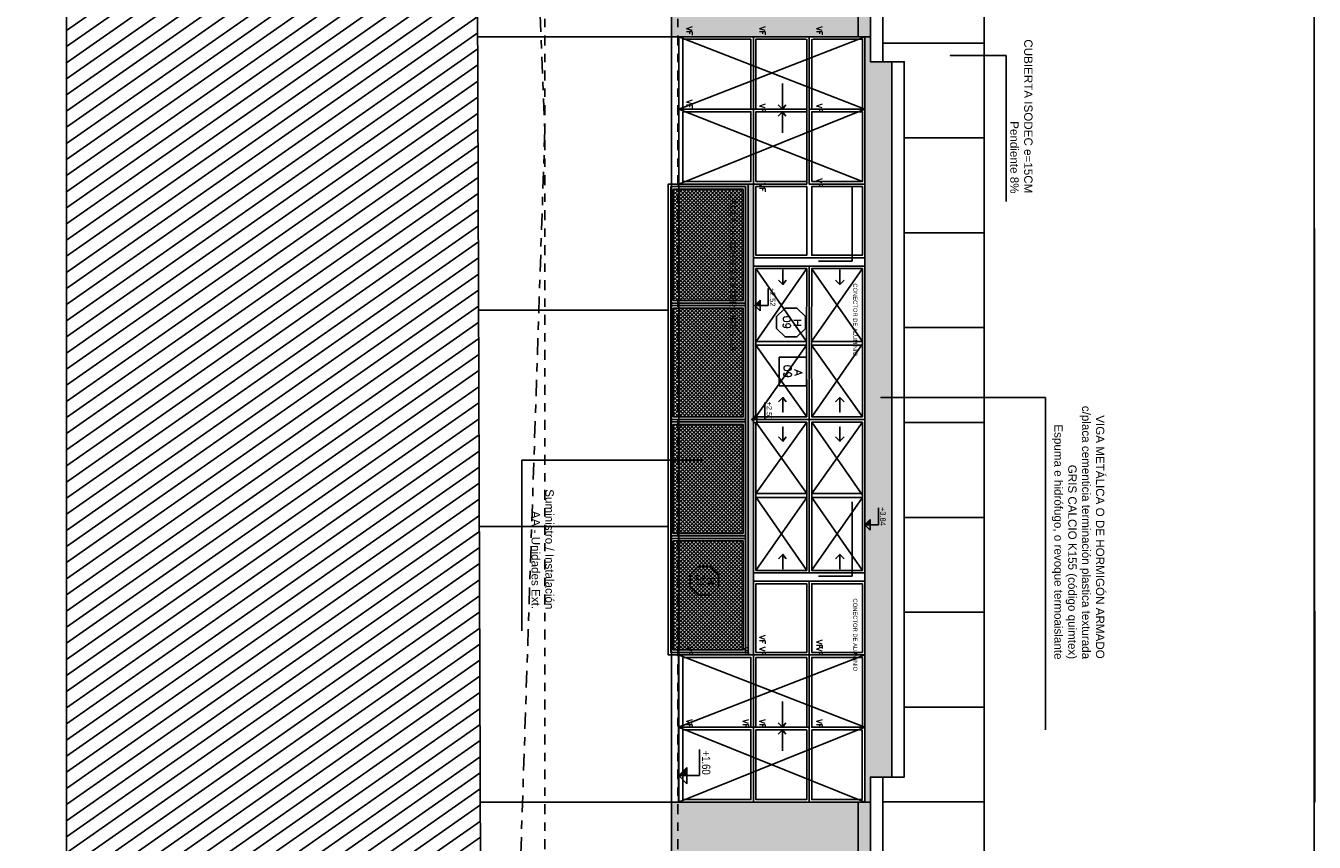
# Model space of a CAD drawing. Header units: millimetres. Extents: x 4617 to 4884, y 1258 to 1784.
# Tile 23 of 168: x 4701 to 4717, y 1284 to 1294. Entities that reach past the tile are written whole.
import ezdxf
from ezdxf.enums import TextEntityAlignment as Align

# ---------------------------------------------------------------- set-up
doc = ezdxf.new("R2010")
doc.units = ezdxf.units.MM
doc.header["$LTSCALE"] = 0.4
for name, pattern in [('DASHDOT', [1, 0.5, -0.25, 0, -0.25]), ('DOT', [6.35, 0, -6.35]), ('HIDDEN', [9.525, 6.35, -3.175])]:
    doc.linetypes.add(name, pattern=pattern)
for name, color, linetype in [('00 AC - CUBIERTA', 1, 'Continuous'), ('200', 6, 'Continuous'), ('200cotas50', 1, 'Continuous'), ('A ALUMINIO', 4, 'Continuous'), ('A HERRERÍA', 4, 'Continuous'), ('A MURO', 1, 'Continuous'), ('A MURO VISTO', 2, 'Continuous'), ('A PROYECCION', 8, 'Continuous'), ('A VEGETACIÓN', 253, 'Continuous'), ('TXT', 3, 'Continuous'), ('TXT COTA', 3, 'Continuous'), ('TXT PLANILLAS', 3, 'Continuous'), ('TXT TERMINACIONES', 3, 'Continuous')]:
    doc.layers.add(name, color=color, linetype=linetype)
doc.layers.add('04 gris', color=252, linetype='Continuous', lineweight=13)
doc.layers.add('XL', color=7, linetype='Continuous', plot=False)
doc.styles.add('arial', font='arial.ttf')
doc.styles.add('ARIAL NARROW', font='ARIALN.TTF')
doc.styles.add('ROMANS', font='romans', dxfattribs={"height": 2})
doc.styles.add('SaAS simplex', font='simplex.shx', dxfattribs={"width": 0.8})
doc.dimstyles.new('COTAS 125', dxfattribs={"dimscale": 0.01, "dimtxt": 15, "dimasz": 8, "dimexe": 5, "dimexo": 20, "dimgap": 10, "dimtad": 0, "dimzin": 9, "dimdsep": 46, "dimtxsty": 'SaAS simplex', "dimblk": 'OBLIQUE', "dimcen": 0, "dimclrd": 8, "dimclre": 8, "dimclrt": 256, "dimadec": 1, "dimazin": 0, "dimtfac": 1, "dimtmove": 2, "dimatfit": 3, "dimldrblk": 'OBLIQUE', "dimfxl": 10, "dimlwd": -1, "dimlwe": -1, "dimarcsym": 0})

# ---------------------------------------------------------------- blocks, each defined once
blk = doc.blocks.new('Nivel corte')
at = {"color": 0}
for p, q in [((0, 0.2), (0.25, 0.2)), ((0, 0), (0, 0.2)), ((0.078, 0.078), (-0.078, 0.078)), ((0, 0), (-0.078, 0.078)), ((0, 0), (0.078, 0.078))]:
    blk.add_line(p, q, dxfattribs=at)
blk.add_solid([(0, 0), (0.078, 0.078), (0, 0.078), (0.078, 0.078)], dxfattribs=at)
at = {"color": 0, "style": 'ARIAL NARROW', "flags": 4}
blk.add_attdef('NIVEL', text='', height=0.08, dxfattribs=at).set_placement((0.125, 0.2), align=Align.BOTTOM_CENTER)
blk = doc.blocks.new('jaula exterior unidades AA')
at = {"lineweight": 5}
h = blk.add_hatch(dxfattribs=at)
h.set_pattern_fill('ANSI37', color=252, scale=0.01)
h.paths.add_polyline_path([(-428.115, 4612.403), (-428.115, 4611.563), (-426.776, 4611.563), (-426.776, 4612.403)])
h.paths.add_polyline_path([(-425.377, 4612.403), (-426.686, 4612.403), (-426.686, 4611.563), (-425.377, 4611.563)])
h.paths.add_polyline_path([(-423.977, 4611.563), (-423.977, 4612.403), (-425.287, 4612.403), (-425.287, 4611.563)])
h.paths.add_polyline_path([(-423.887, 4611.563), (-422.578, 4611.563), (-422.578, 4612.403), (-423.887, 4612.403)])
at = {"layer": 'A ALUMINIO'}
for points in [[(-428.175, 4612.463), (-422.518, 4612.463), (-422.518, 4611.503), (-428.175, 4611.503)], [(-428.145, 4612.433), (-422.548, 4612.433), (-422.548, 4611.533), (-428.145, 4611.533)], [(-428.115, 4612.403), (-426.776, 4612.403), (-426.776, 4611.563), (-428.115, 4611.563)], [(-426.686, 4612.403), (-425.377, 4612.403), (-425.377, 4611.563), (-426.686, 4611.563)], [(-425.287, 4612.403), (-423.977, 4612.403), (-423.977, 4611.563), (-425.287, 4611.563)], [(-423.887, 4612.403), (-422.578, 4612.403), (-422.578, 4611.563), (-423.887, 4611.563)]]:
    blk.add_lwpolyline(points, close=True, dxfattribs=at)
for points in [[(-426.746, 4611.533), (-426.746, 4612.433), (-426.716, 4612.433), (-426.716, 4611.533)], [(-425.347, 4611.533), (-425.347, 4612.433), (-425.317, 4612.433), (-425.317, 4611.533)], [(-423.947, 4611.533), (-423.947, 4612.433), (-423.917, 4612.433), (-423.917, 4611.533)]]:
    blk.add_lwpolyline(points, dxfattribs=at)
blk = doc.blocks.new('_Oblique')
at = {"layer": 'TXT COTA', "color": 0, "lineweight": -2}
blk.add_line((-0.5, -0.5), (0.5, 0.5), dxfattribs=at)
blk = doc.blocks.new('a09')
at = {"layer": 'A ALUMINIO'}
for p, q in [((-429.562, 4586.425), (-429.562, 4588.665, -0.029)), ((-426.807, 4587.324, -0.029), (-426.807, 4588.665, 0.029)), ((-424.963, 4588.665, 0.029), (-424.963, 4587.324, -0.001)), ((-423.12, 4587.324, -0.029), (-423.12, 4588.665, 0.029)), ((-422.135, 4587.324), (-422.135, 4588.665, -0.001)), ((-421.265, 4588.665, 0.03), (-420.365, 4588.665, 0.03)), ((-420.395, 4588.665, 0.03), (-421.235, 4588.665, 0.03)), ((-420.365, 4588.665, 0.03), (-420.365, 4586.424, 0.03)), ((-428.692, 4588.635, 0.029), (-429.532, 4588.635, 0.029)), ((-429.532, 4588.04, 0), (-429.532, 4588.635, 0)), ((-425.902, 4588.023, -0.028), (-425.902, 4588.635, 0.086)), ((-424.025, 4588.024, 0.087), (-424.025, 4588.635, 0.086)), ((-421.235, 4588.63, 0), (-421.235, 4588.024, -0.087)), ((-421.235, 4588.63, 0), (-420.395, 4588.63, 0)), ((-421.265, 4588.017, -0.088), (-421.265, 4588.48, 0)), ((-428.662, 4587.994, -0.146), (-429.561, 4587.994, -0.146)), ((-428.692, 4588.024, -0.146), (-429.532, 4588.024, -0.147)), ((-428.692, 4587.964, -0.145), (-429.532, 4587.964, -0.146)), ((-429.532, 4587.354), (-429.532, 4587.957, 0)), ((-425.902, 4587.353, 0.03), (-425.902, 4587.963, -0.031)), ((-424.025, 4587.353, 0.03), (-424.025, 4587.964, 0.088)), ((-421.265, 4587.354), (-421.265, 4587.987, -0.088)), ((-421.235, 4587.354), (-421.235, 4587.964, -0.087)), ((-428.692, 4587.324), (-429.562, 4587.324, -0.001)), ((-428.692, 4587.354), (-429.532, 4587.354)), ((-429.532, 4586.475), (-429.532, 4587.294)), ((-429.532, 4587.294), (-428.692, 4587.294)), ((-426.921, 4587.324, -0.088), (-427.792, 4587.324)), ((-423.007, 4587.324, -0.088), (-422.135, 4587.324)), ((-422.135, 4587.324, 0.029), (-422.135, 4586.424, 0.015)), ((-421.265, 4587.324), (-422.135, 4587.324, 0.029)), ((-421.265, 4587.324), (-421.265, 4586.424, 0.015)), ((-429.562, 4586.425), (-428.692, 4586.425)), ((-428.692, 4586.475), (-429.532, 4586.475)), ((-422.135, 4586.424, 0.043), (-420.365, 4586.424, 0.03))]:
    blk.add_line(p, q, dxfattribs=at)
for points, elevation in [([(-425.086, 4588.665), (-427.527, 4588.665), (-429.562, 4588.665)], 0.059), ([(-425.086, 4588.665), (-421.265, 4588.665)], 0.03), ([(-426.777, 4588.635), (-425.902, 4588.635)], -0.001), ([(-426.807, 4587.995), (-424.963, 4587.994)], -0.058), ([(-423.12, 4587.995), (-424.963, 4587.994)], -0.058), ([(-421.265, 4587.994), (-423.02, 4587.995)], -0.058), ([(-422.135, 4587.987), (-422.135, 4587.994), (-421.265, 4587.994), (-421.265, 4587.324)], 0)]:
    blk.add_lwpolyline(points, dxfattribs=dict(at, elevation=elevation))
for points, elevation in [([(-427.792, 4588.665), (-428.692, 4588.665), (-428.692, 4587.994), (-427.792, 4587.994)], -0.001), ([(-426.907, 4587.324), (-426.807, 4587.324), (-426.807, 4588.665), (-426.907, 4588.665)], 0.059), ([(-423.02, 4587.324), (-423.12, 4587.324), (-423.12, 4588.665), (-423.02, 4588.665)], 0.059), ([(-427.822, 4588.024), (-428.662, 4588.024), (-428.662, 4588.635), (-427.822, 4588.635)], -0.001), ([(-427.762, 4588.635), (-426.937, 4588.635), (-426.937, 4588.024), (-427.762, 4588.024)], -0.001), ([(-426.777, 4588.635), (-425.855, 4588.635), (-425.855, 4588.023), (-426.777, 4588.024)], 0.087), ([(-424.996, 4588.635), (-425.902, 4588.635), (-425.902, 4588.023), (-424.996, 4588.024)], -0.001), ([(-424.931, 4588.635), (-424.025, 4588.635), (-424.025, 4588.024), (-424.931, 4588.024)], -0.001), ([(-423.15, 4588.635), (-424.072, 4588.635), (-424.072, 4588.024), (-423.15, 4588.024)], 0.087), ([(-422.165, 4588.635), (-422.99, 4588.635), (-422.99, 4588.024), (-422.165, 4588.024)], -0.001), ([(-422.105, 4588.635), (-421.265, 4588.635), (-421.265, 4588.024), (-422.105, 4588.024)], -0.001), ([(-427.792, 4587.964), (-428.692, 4587.964), (-428.692, 4587.324), (-427.792, 4587.324)], 0), ([(-427.822, 4587.354), (-428.662, 4587.354), (-428.662, 4587.964), (-427.822, 4587.964)], 0), ([(-427.762, 4587.964), (-426.937, 4587.964), (-426.937, 4587.354), (-427.762, 4587.354)], 0), ([(-426.777, 4587.964), (-425.855, 4587.963), (-425.855, 4587.353), (-426.777, 4587.354)], 0.088), ([(-424.996, 4587.964), (-425.902, 4587.963), (-425.902, 4587.353), (-424.996, 4587.354)], 0), ([(-424.931, 4587.964), (-424.025, 4587.964), (-424.025, 4587.353), (-424.931, 4587.354)], 0), ([(-423.15, 4587.964), (-424.072, 4587.964), (-424.072, 4587.353), (-423.15, 4587.354)], 0.088), ([(-422.165, 4587.964), (-422.99, 4587.964), (-422.99, 4587.354), (-422.165, 4587.354)], 0), ([(-422.105, 4587.964), (-421.265, 4587.964), (-421.265, 4587.354), (-422.105, 4587.354)], 0), ([(-428.692, 4587.324), (-427.792, 4587.324), (-427.792, 4586.425), (-428.692, 4586.425)], 0), ([(-428.662, 4586.475), (-427.822, 4586.475), (-427.822, 4587.294), (-428.662, 4587.294)], 0), ([(-422.105, 4586.474), (-421.265, 4586.474), (-421.265, 4587.294), (-422.105, 4587.294)], 0), ([(-420.395, 4586.474), (-421.235, 4586.474), (-421.235, 4587.294), (-420.395, 4587.294)], 0)]:
    blk.add_lwpolyline(points, close=True, dxfattribs=dict(at, elevation=elevation))
for points in [[(-426.921, 4587.324), (-424.963, 4587.324)], [(-423.007, 4587.324), (-424.964, 4587.324)]]:
    blk.add_lwpolyline(points, dxfattribs=at)
at = {"layer": 'A HERRERÍA'}
for p, q in [((-421.265, 4587.994, -0.058), (-420.365, 4587.994, -0.058)), ((-421.265, 4587.994, -0.058), (-420.365, 4587.994, -0.058)), ((-421.265, 4587.324), (-420.365, 4587.324))]:
    blk.add_line(p, q, dxfattribs=at)
at = {"layer": 'A HERRERÍA', "elevation": 0}
for points in [[(-421.235, 4588.024), (-420.395, 4588.024), (-420.395, 4588.63)], [(-421.235, 4587.354), (-420.395, 4587.354), (-420.395, 4587.964), (-421.235, 4587.964)]]:
    blk.add_lwpolyline(points, dxfattribs=at)
at = {"layer": 'A PROYECCION', "linetype": 'HIDDEN'}
for p, q in [((-428.692, 4588.665, -0.001), (-429.562, 4586.425)), ((-429.562, 4588.665, 0.03), (-428.692, 4586.425)), ((-428.692, 4588.665, -0.001), (-427.792, 4586.425)), ((-421.265, 4588.665, -0.001), (-422.135, 4586.424, 0.043)), ((-422.135, 4588.665, 0.03), (-421.265, 4586.424, 0.015)), ((-421.265, 4588.665, -0.001), (-420.365, 4586.424, 0.015)), ((-420.365, 4588.664, 0.03), (-421.265, 4586.424, 0.015)), ((-427.822, 4588.635, -0.001), (-428.692, 4586.425))]:
    blk.add_line(p, q, dxfattribs=at)
at = {"layer": 'A PROYECCION'}
for p, q in [((-425.902, 4588.635, 0.028), (-426.777, 4588.023, -0.089)), ((-426.777, 4588.635, -0.001), (-425.902, 4588.023, -0.028)), ((-425.872, 4588.635, 0.028), (-424.996, 4588.024, -0.09)), ((-424.996, 4588.635, -0.001), (-425.855, 4588.023, -0.001)), ((-424.055, 4588.635, 0.028), (-424.931, 4588.024, -0.09)), ((-424.931, 4588.635, -0.001), (-424.072, 4588.024, -0.087)), ((-424.025, 4588.635, 0.028), (-423.15, 4588.023, -0.089)), ((-423.15, 4588.635, -0.001), (-424.025, 4588.024, 0.087)), ((-426.777, 4587.964, -0.088), (-425.902, 4587.355, 0.03)), ((-425.902, 4587.963, -0.031), (-426.777, 4587.354, 0)), ((-424.996, 4587.964, -0.088), (-425.855, 4587.353, 0.088)), ((-425.855, 4587.963, 0), (-424.996, 4587.354, -0.001)), ((-424.072, 4587.964, -0.087), (-424.931, 4587.354, -0.001)), ((-424.931, 4587.964, -0.088), (-424.072, 4587.353, 0.088)), ((-424.025, 4587.964, 0.088), (-423.15, 4587.354, 0)), ((-423.15, 4587.964, -0.088), (-424.025, 4587.355, 0.03)), ((-428.692, 4587.675), (-429.003, 4587.674)), ((-429.003, 4587.674), (-428.692, 4587.675)), ((-428.745, 4587.713, 0), (-428.692, 4587.675)), ((-428.692, 4587.675), (-428.745, 4587.622)), ((-428.609, 4587.713, 0), (-428.662, 4587.674)), ((-428.662, 4587.674), (-428.409, 4587.674)), ((-428.409, 4587.674), (-428.662, 4587.674)), ((-428.662, 4587.674), (-428.609, 4587.621)), ((-421.265, 4587.675, -0.001), (-421.576, 4587.674, -0.001)), ((-421.576, 4587.674, -0.001), (-421.265, 4587.675, -0.001)), ((-421.318, 4587.713, -0.001), (-421.265, 4587.675, -0.001)), ((-421.265, 4587.675, -0.001), (-421.318, 4587.622, -0.001)), ((-421.182, 4587.713, -0.001), (-421.235, 4587.674, -0.001)), ((-421.235, 4587.674, -0.001), (-420.982, 4587.674, -0.001)), ((-420.982, 4587.674, -0.001), (-421.235, 4587.674, -0.001)), ((-421.235, 4587.674, -0.001), (-421.182, 4587.621, -0.001))]:
    blk.add_line(p, q, dxfattribs=at)
for points, elevation in [([(-426.639, 4588.416), (-426.586, 4588.363), (-426.76, 4588.363), (-426.586, 4588.363), (-426.639, 4588.31)], -0.03), ([(-425.174, 4588.416), (-425.227, 4588.363), (-425.053, 4588.363), (-425.227, 4588.363), (-425.174, 4588.31)], -0.001), ([(-424.754, 4588.416), (-424.701, 4588.363), (-424.874, 4588.363), (-424.701, 4588.363), (-424.754, 4588.31)], -0.001), ([(-423.288, 4588.416), (-423.341, 4588.363), (-423.168, 4588.363), (-423.341, 4588.363), (-423.288, 4588.31)], -0.03), ([(-426.639, 4587.716), (-426.586, 4587.678), (-426.76, 4587.678), (-426.586, 4587.678), (-426.639, 4587.625)], -0.029), ([(-425.174, 4587.716), (-425.227, 4587.678), (-425.053, 4587.678), (-425.227, 4587.678), (-425.174, 4587.624)], 0), ([(-424.754, 4587.716), (-424.701, 4587.678), (-424.874, 4587.678), (-424.701, 4587.678), (-424.754, 4587.624)], 0), ([(-423.288, 4587.716), (-423.341, 4587.678), (-423.168, 4587.678), (-423.341, 4587.678), (-423.288, 4587.625)], -0.029)]:
    blk.add_lwpolyline(points, dxfattribs=dict(at, elevation=elevation))
at = {"layer": 'XL'}
blk.add_line((-427.792, 4586.425), (-422.135, 4586.424, 0.015), dxfattribs=at)
at = {"layer": 'TXT TERMINACIONES', "color": 252, "char_height": 0.0678, "attachment_point": 3, "style": 'ROMANS'}
for insert in [(-429.581, 4588.151, -0.001), (-428.652, 4588.151, -0.001), (-427.752, 4588.151, -0.001), (-422.124, 4588.151, -0.001), (-421.254, 4588.151, -0.001), (-429.581, 4587.465), (-428.652, 4587.465), (-427.697, 4587.465), (-422.124, 4587.465), (-421.254, 4587.465, 0), (-429.581, 4586.586), (-428.7, 4586.586), (-422.124, 4586.586, 0.015), (-421.254, 4586.586, 0.015)]:
    blk.add_mtext(' VF', dxfattribs=dict(at, insert=insert))
at = {"layer": 'TXT TERMINACIONES', "color": 252, "char_height": 0.0678, "attachment_point": 1, "rotation": 0.0012, "style": 'ROMANS'}
for insert in [(-422.359, 4588.151, -0.001), (-422.415, 4587.465)]:
    blk.add_mtext(' VF', dxfattribs=dict(at, insert=insert))
blk = doc.blocks.new('*U468')
at = {"color": 0, "linetype": 'ByBlock'}
blk.add_lwpolyline([(-0.287, -0.195), (0.287, -0.195), (0.287, 0.354), (-0.287, 0.354)], close=True, dxfattribs=at)
at = {"color": 0, "linetype": 'ByBlock', "style": 'ROMANS', "width": 1.1}
blk.add_text('A', height=0.15, dxfattribs=at).set_placement((-0.088, 0.112))
at = {"color": 0, "linetype": 'ByBlock', "style": 'ROMANS', "width": 1.05}
blk.add_attdef('NRO', text='', height=0.15, dxfattribs=at).set_placement((0, -0.027), align=Align.MIDDLE)
blk = doc.blocks.new('*U575')
at = {"color": 0, "linetype": 'ByBlock', "ltscale": 0.1}
blk.add_lwpolyline([(0, 0.344), (0.119, 0.344), (0.288, 0.175), (0.288, -0.064), (0.119, -0.233), (0, -0.233), (-0.119, -0.233), (-0.288, -0.064), (-0.288, 0.175), (-0.119, 0.344)], close=True, dxfattribs=at)
at = {"color": 0, "style": 'ROMANS', "width": 1.1}
blk.add_text('H', height=0.15, dxfattribs=at).set_placement((-0.088, 0.112))
at = {"color": 0, "linetype": 'ByBlock', "style": 'ROMANS', "width": 1.05}
blk.add_attdef('NRO', text='', height=0.15, dxfattribs=at).set_placement((0, -0.027), align=Align.MIDDLE)

msp = doc.modelspace()

# ---------------------------------------------------------------- hatches: boundary and pattern name
at = {"layer": 'A MURO VISTO'}
h = msp.add_hatch(color=117, dxfattribs=at)
h.dxf.hatch_style = 1
h.paths.add_polyline_path([(4711.402, 1293.687), (4711.402, 1302.723), (4709.157, 1302.723), (4709.157, 1293.687)])
h.paths.add_polyline_path([(4709.877, 1296.905), (4709.877, 1299.505), (4711.097, 1299.505), (4711.097, 1296.905)], flags=16)
h = msp.add_hatch(color=253, dxfattribs=at)
h.dxf.hatch_style = 1
h.paths.add_polyline_path([(4711.548, 1293.687), (4711.548, 1302.673), (4711.402, 1302.673), (4711.402, 1293.687)])
h = msp.add_hatch(color=252, dxfattribs=at)
h.dxf.hatch_style = 1
h.paths.add_polyline_path([(4711.482, 1284.49), (4711.548, 1284.49), (4711.548, 1284.79), (4711.572, 1284.79), (4711.806, 1284.79), (4711.805, 1293.387), (4711.572, 1293.387), (4711.548, 1293.387), (4711.548, 1293.687), (4711.482, 1293.687)])
h = msp.add_hatch(color=253, dxfattribs=at)
h.dxf.hatch_style = 1
h.paths.add_polyline_path([(4710.142, 1291.917), (4710.142, 1286.26), (4709.242, 1286.26), (4709.242, 1291.917)])
h = msp.add_hatch(color=117, dxfattribs=at)
h.dxf.hatch_style = 1
h.paths.add_polyline_path([(4711.402, 1272.392), (4711.402, 1284.49), (4709.157, 1284.49), (4709.157, 1272.392)])
h.paths.add_polyline_path([(4710.042, 1279.827), (4711.097, 1279.827), (4711.097, 1277.877), (4710.042, 1277.877)], flags=16)
h.paths.add_polyline_path([(4710.042, 1281.907), (4710.042, 1283.362), (4711.097, 1283.362), (4711.097, 1281.907)], flags=16)
h = msp.add_hatch(color=253, dxfattribs=at)
h.dxf.hatch_style = 1
h.paths.add_polyline_path([(4711.548, 1272.442), (4711.548, 1284.49), (4711.402, 1284.49), (4711.402, 1272.442)])
at = {"layer": 'A VEGETACIÓN'}
h = msp.add_hatch(dxfattribs=at)
h.set_pattern_fill('LINE', color=253, scale=0.05, angle=-55, double=1)
h.set_pattern_definition([(215, (97.61384, 995.19953), (0.091055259, -0.130040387), [])])
h.paths.add_polyline_path([(4705.614, 1314.899), (4705.628, 1314.946), (4705.628, 1314.948), (4705.632, 1314.975), (4705.637, 1315.001), (4705.642, 1315.028), (4705.648, 1315.055), (4705.654, 1315.082), (4705.661, 1315.109), (4705.668, 1315.136), (4705.675, 1315.163), (4705.683, 1315.19), (4705.691, 1315.217), (4705.7, 1315.244), (4705.709, 1315.272), (4705.719, 1315.299), (4705.728, 1315.326), (4705.738, 1315.354), (4705.748, 1315.381), (4705.758, 1315.408), (4705.769, 1315.436), (4705.78, 1315.463), (4705.79, 1315.491), (4705.801, 1315.519), (4705.812, 1315.546), (4705.824, 1315.574), (4705.835, 1315.602), (4705.846, 1315.629), (4705.857, 1315.657), (4705.868, 1315.685), (4705.879, 1315.713), (4705.89, 1315.741), (4705.901, 1315.769), (4705.912, 1315.797), (4705.923, 1315.825), (4705.933, 1315.853), (4705.943, 1315.881), (4705.953, 1315.909), (4705.963, 1315.937), (4705.973, 1315.966), (4705.982, 1315.994), (4705.991, 1316.022), (4705.999, 1316.05), (4706.008, 1316.079), (4706.015, 1316.107), (4706.023, 1316.136), (4706.03, 1316.164), (4706.037, 1316.193), (4706.044, 1316.221), (4706.05, 1316.25), (4706.056, 1316.278), (4706.062, 1316.307), (4706.068, 1316.336), (4706.073, 1316.364), (4706.078, 1316.393), (4706.083, 1316.422), (4706.087, 1316.451), (4706.091, 1316.479), (4706.095, 1316.508), (4706.099, 1316.537), (4706.102, 1316.566), (4706.106, 1316.595), (4706.109, 1316.624), (4706.111, 1316.653), (4706.114, 1316.682), (4706.116, 1316.711), (4706.119, 1316.74), (4706.121, 1316.769), (4706.123, 1316.798), (4706.124, 1316.827), (4706.126, 1316.856), (4706.127, 1316.885), (4706.128, 1316.914), (4706.129, 1316.943), (4706.13, 1316.972), (4706.131, 1317.001), (4706.132, 1317.03), (4706.132, 1317.06), (4706.132, 1317.089), (4706.133, 1317.118), (4706.133, 1317.147), (4706.133, 1317.176), (4706.133, 1317.206), (4706.133, 1317.235), (4706.132, 1317.264), (4706.132, 1317.293), (4706.132, 1317.323), (4706.131, 1317.352), (4706.131, 1317.381), (4706.13, 1317.41), (4706.13, 1317.44), (4706.129, 1317.469), (4706.128, 1317.498), (4706.128, 1317.528), (4706.127, 1317.557), (4706.126, 1317.586), (4706.126, 1317.615), (4706.125, 1317.645), (4706.124, 1317.674), (4706.123, 1317.703), (4706.123, 1317.733), (4706.122, 1317.762), (4706.121, 1317.791), (4706.121, 1317.82), (4706.12, 1317.85), (4706.12, 1317.879), (4706.119, 1317.908), (4706.119, 1317.937), (4706.118, 1317.967), (4706.118, 1317.996), (4706.118, 1318.025), (4706.118, 1318.054), (4706.118, 1318.083), (4706.118, 1318.112), (4706.118, 1318.142), (4706.118, 1318.171), (4706.118, 1318.2), (4706.119, 1318.229), (4706.12, 1318.258), (4706.12, 1318.287), (4706.121, 1318.316), (4706.122, 1318.345), (4706.123, 1318.374), (4706.125, 1318.403), (4706.126, 1318.432), (4706.128, 1318.461), (4706.13, 1318.49), (4706.132, 1318.519), (4706.134, 1318.548), (4706.136, 1318.577), (4706.139, 1318.606), (4706.142, 1318.635), (4706.347, 1328.564), (4701.883, 1328.564), (4701.883, 1261.169), (4707.031, 1261.169), (4707.032, 1261.18), (4707.032, 1261.201), (4707.034, 1261.298), (4707.034, 1261.331), (4707.035, 1261.363), (4707.035, 1261.385), (4707.036, 1261.406), (4707.036, 1261.417), (4707.037, 1261.471), (4707.037, 1261.482), (4707.038, 1261.503), (4707.038, 1261.536), (4707.038, 1261.546), (4707.039, 1261.59), (4707.04, 1261.611), (4707.04, 1261.622), (4707.04, 1261.633), (4707.04, 1261.644), (4707.041, 1261.654), (4707.041, 1261.665), (4707.042, 1261.719), (4707.042, 1261.73), (4707.048, 1262.032), (4707.048, 1262.043), (4707.048, 1262.064), (4707.048, 1262.075), (4707.049, 1262.086), (4707.05, 1262.161), (4707.05, 1262.183), (4707.051, 1262.194), (4707.051, 1262.204), (4707.051, 1262.226), (4707.053, 1262.301), (4707.053, 1262.312), (4707.053, 1262.334), (4707.054, 1262.345), (4707.054, 1262.355), (4707.054, 1262.377), (4707.054, 1262.388), (4707.055, 1262.399), (4707.056, 1262.452), (4707.056, 1262.463), (4707.056, 1262.474), (4707.057, 1262.506), (4707.057, 1262.528), (4707.057, 1262.55), (4707.058, 1262.571), (4707.058, 1262.582), (4707.06, 1262.69), (4707.06, 1262.701), (4707.063, 1262.83), (4707.063, 1262.852), (4707.063, 1262.862), (4707.064, 1262.873), (4707.066, 1262.992), (4707.066, 1263.003), (4707.066, 1263.024), (4707.067, 1263.035), (4707.07, 1263.208), (4707.07, 1263.218), (4707.072, 1263.305), (4707.072, 1263.315), (4707.073, 1263.391), (4707.073, 1263.402), (4707.075, 1263.466), (4707.075, 1263.477), (4707.076, 1263.542), (4707.077, 1263.563), (4707.077, 1263.574), (4707.077, 1263.585), (4707.078, 1263.661), (4707.079, 1263.671), (4707.08, 1263.725), (4707.08, 1263.758), (4707.081, 1263.801), (4707.081, 1263.812), (4707.082, 1263.855), (4707.082, 1263.865), (4707.083, 1263.887), (4707.083, 1263.909), (4707.083, 1263.93), (4707.083, 1263.939), (4707.083, 1263.948), (4707.083, 1263.957), (4707.083, 1263.966), (4707.082, 1264.056), (4707.081, 1264.065), (4707.081, 1264.082), (4707.08, 1264.127), (4707.08, 1264.145), (4707.08, 1264.154), (4707.079, 1264.198), (4707.079, 1264.207), (4707.079, 1264.216), (4707.079, 1264.251), (4707.078, 1264.26), (4707.078, 1264.269), (4707.078, 1264.278), (4707.078, 1264.296), (4707.078, 1264.305), (4707.078, 1264.322), (4707.077, 1264.348), (4707.077, 1264.357), (4707.077, 1264.375), (4707.077, 1264.384), (4707.076, 1264.392), (4707.076, 1264.401), (4707.076, 1264.41), (4707.076, 1264.427), (4707.076, 1264.436), (4707.075, 1264.471), (4707.075, 1264.488), (4707.075, 1264.505), (4707.075, 1264.514), (4707.074, 1264.531), (4707.074, 1264.557), (4707.074, 1264.565), (4707.074, 1264.574), (4707.073, 1264.591), (4707.073, 1264.608), (4707.073, 1264.641), (4707.073, 1264.65), (4707.072, 1264.717), (4707.071, 1264.725), (4707.071, 1264.733), (4707.071, 1264.741), (4707.071, 1264.75), (4707.071, 1264.758), (4707.071, 1264.766), (4707.07, 1264.831), (4707.07, 1264.839), (4707.069, 1264.871), (4707.069, 1264.879), (4707.069, 1264.887), (4707.069, 1264.895), (4707.069, 1264.903), (4707.069, 1264.911), (4707.068, 1264.919), (4707.068, 1264.935), (4707.068, 1264.95), (4707.068, 1264.958), (4707.068, 1264.966), (4707.068, 1264.974), (4707.067, 1264.997), (4707.067, 1265.02), (4707.066, 1265.065), (4707.066, 1265.073), (4707.066, 1265.08), (4707.066, 1265.095), (4707.066, 1265.102), (4707.066, 1265.11), (4707.065, 1265.117), (4707.065, 1265.124), (4707.065, 1265.132), (4707.065, 1265.139), (4707.065, 1265.16), (4707.064, 1265.182), (4707.064, 1265.21), (4707.064, 1265.217), (4707.064, 1265.224), (4707.064, 1265.231), (4707.064, 1265.238), (4707.063, 1265.245), (4707.063, 1265.252), (4707.063, 1265.259), (4707.063, 1265.265), (4707.063, 1265.286), (4707.063, 1265.306), (4707.062, 1265.312), (4707.062, 1265.358), (4707.062, 1265.364), (4707.062, 1265.371), (4707.061, 1265.415), (4707.061, 1265.421), (4707.061, 1265.427), (4707.061, 1265.433), (4707.061, 1265.439), (4707.06, 1265.445), (4707.06, 1265.451), (4707.06, 1265.457), (4707.06, 1265.463), (4707.06, 1265.469), (4707.06, 1265.475), (4707.06, 1265.48), (4707.06, 1265.486), (4707.06, 1265.492), (4707.06, 1265.498), (4707.059, 1265.509), (4707.059, 1265.515), (4707.059, 1265.52), (4707.059, 1265.526), (4707.059, 1265.531), (4707.059, 1265.537), (4707.059, 1265.542), (4707.058, 1265.574), (4707.058, 1265.58), (4707.058, 1265.585), (4707.058, 1265.59), (4707.058, 1265.595), (4707.058, 1265.6), (4707.058, 1265.605), (4707.058, 1265.615), (4707.058, 1265.62), (4707.058, 1265.625), (4707.058, 1265.63), (4707.058, 1265.635), (4707.057, 1265.639), (4707.057, 1265.649), (4707.057, 1265.654), (4707.057, 1265.663), (4707.057, 1265.672), (4707.057, 1265.676), (4707.057, 1265.69), (4707.057, 1265.698), (4707.057, 1265.703), (4707.056, 1265.707), (4707.056, 1265.711), (4707.056, 1265.727), (4707.056, 1265.731), (4707.056, 1265.735), (4707.056, 1265.743), (4707.056, 1265.747), (4707.056, 1265.75), (4707.056, 1265.754), (4707.056, 1265.758), (4707.056, 1265.762), (4707.056, 1265.765), (4707.055, 1265.769), (4707.054, 1265.772), (4707.054, 1265.776), (4707.053, 1265.78), (4707.053, 1265.783), (4707.052, 1265.787), (4707.051, 1265.79), (4707.051, 1265.794), (4707.05, 1265.797), (4707.05, 1265.801), (4707.049, 1265.804), (4707.049, 1265.808), (4707.048, 1265.811), (4707.047, 1265.815), (4707.047, 1265.818), (4707.046, 1265.822), (4707.046, 1265.825), (4707.045, 1265.828), (4707.045, 1265.832), (4707.044, 1265.835), (4707.044, 1265.838), (4707.043, 1265.841), (4707.043, 1265.845), (4707.042, 1265.848), (4707.042, 1265.851), (4707.041, 1265.854), (4707.041, 1265.858), (4707.04, 1265.861), (4707.04, 1265.864), (4707.039, 1265.867), (4707.038, 1265.87), (4707.038, 1265.873), (4707.038, 1265.876), (4707.037, 1265.879), (4707.037, 1265.882), (4707.036, 1265.885), (4707.036, 1265.888), (4707.035, 1265.891), (4707.035, 1265.894), (4707.034, 1265.897), (4707.034, 1265.9), (4707.033, 1265.903), (4707.033, 1265.906), (4707.032, 1265.909), (4707.032, 1265.912), (4707.031, 1265.915), (4707.031, 1265.917), (4707.03, 1265.92), (4707.03, 1265.923), (4707.03, 1265.926), (4707.029, 1265.929), (4707.029, 1265.931), (4707.028, 1265.934), (4707.028, 1265.937), (4707.027, 1265.939), (4707.027, 1265.942), (4707.026, 1265.945), (4707.026, 1265.947), (4707.026, 1265.95), (4707.025, 1265.953), (4707.025, 1265.955), (4707.024, 1265.958), (4707.024, 1265.96), (4707.024, 1265.963), (4707.023, 1265.966), (4707.023, 1265.968), (4707.022, 1265.971), (4707.022, 1265.973), (4707.022, 1265.976), (4707.021, 1265.978), (4707.021, 1265.98), (4707.02, 1265.983), (4707.02, 1265.985), (4707.02, 1265.988), (4707.019, 1265.99), (4707.019, 1265.992), (4707.018, 1265.995), (4707.018, 1265.997), (4707.018, 1265.999), (4707.017, 1266.002), (4707.017, 1266.004), (4707.017, 1266.006), (4707.016, 1266.008), (4707.016, 1266.011), (4707.016, 1266.013), (4707.015, 1266.015), (4707.015, 1266.017), (4707.015, 1266.019), (4707.014, 1266.022), (4707.014, 1266.024), (4707.014, 1266.026), (4707.013, 1266.028), (4707.013, 1266.03), (4707.013, 1266.032), (4707.012, 1266.034), (4707.012, 1266.036), (4707.012, 1266.038), (4707.011, 1266.04), (4707.011, 1266.042), (4707.011, 1266.044), (4707.01, 1266.046), (4707.01, 1266.048), (4707.01, 1266.05), (4707.009, 1266.052), (4707.009, 1266.054), (4707.009, 1266.056), (4707.008, 1266.058), (4707.008, 1266.06), (4707.008, 1266.062), (4707.008, 1266.064), (4707.007, 1266.065), (4707.007, 1266.067), (4707.007, 1266.069), (4707.006, 1266.071), (4707.006, 1266.073), (4707.006, 1266.075), (4707.005, 1266.076), (4707.005, 1266.078), (4707.005, 1266.08), (4707.005, 1266.081), (4707.004, 1266.083), (4707.004, 1266.085), (4707.004, 1266.087), (4707.004, 1266.088), (4707.003, 1266.09), (4707.003, 1266.092), (4707.003, 1266.093), (4707.003, 1266.095), (4707.002, 1266.096), (4707.002, 1266.098), (4707.002, 1266.1), (4707.002, 1266.101), (4707.001, 1266.103), (4707.001, 1266.104), (4707.001, 1266.106), (4707.001, 1266.107), (4707, 1266.109), (4707, 1266.11), (4707, 1266.112), (4707, 1266.113), (4706.999, 1266.115), (4706.999, 1266.116), (4706.999, 1266.118), (4706.999, 1266.119), (4706.998, 1266.121), (4706.998, 1266.122), (4706.998, 1266.123), (4706.998, 1266.125), (4706.998, 1266.126), (4706.997, 1266.127), (4706.997, 1266.129), (4706.997, 1266.13), (4706.997, 1266.131), (4706.996, 1266.133), (4706.996, 1266.134), (4706.996, 1266.135), (4706.996, 1266.137), (4706.996, 1266.138), (4706.995, 1266.139), (4706.995, 1266.14), (4706.995, 1266.142), (4706.995, 1266.143), (4706.995, 1266.144), (4706.994, 1266.145), (4706.994, 1266.146), (4706.994, 1266.148), (4706.994, 1266.149), (4706.994, 1266.15), (4706.994, 1266.151), (4706.993, 1266.152), (4706.993, 1266.153), (4706.993, 1266.154), (4706.993, 1266.155), (4706.993, 1266.157), (4706.992, 1266.158), (4706.992, 1266.159), (4706.992, 1266.16), (4706.992, 1266.161), (4706.992, 1266.162), (4706.992, 1266.163), (4706.991, 1266.164), (4706.991, 1266.165), (4706.991, 1266.166), (4706.991, 1266.167), (4706.991, 1266.168), (4706.991, 1266.169), (4706.99, 1266.17), (4706.99, 1266.171), (4706.99, 1266.172), (4706.99, 1266.173), (4706.99, 1266.174), (4706.99, 1266.174), (4706.989, 1266.175), (4706.989, 1266.176), (4706.989, 1266.177), (4706.989, 1266.178), (4706.989, 1266.179), (4706.989, 1266.18), (4706.989, 1266.181), (4706.988, 1266.181), (4706.988, 1266.182), (4706.988, 1266.183), (4706.988, 1266.184), (4706.988, 1266.185), (4706.988, 1266.186), (4706.988, 1266.186), (4706.987, 1266.187), (4706.987, 1266.188), (4706.987, 1266.189), (4706.987, 1266.189), (4706.987, 1266.19), (4706.987, 1266.191), (4706.987, 1266.192), (4706.987, 1266.192), (4706.986, 1266.193), (4706.986, 1266.194), (4706.986, 1266.194), (4706.986, 1266.195), (4706.986, 1266.196), (4706.986, 1266.196), (4706.986, 1266.197), (4706.986, 1266.198), (4706.985, 1266.198), (4706.985, 1266.199), (4706.985, 1266.2), (4706.985, 1266.2), (4706.985, 1266.201), (4706.985, 1266.202), (4706.985, 1266.202), (4706.985, 1266.203), (4706.984, 1266.203), (4706.984, 1266.204), (4706.984, 1266.204), (4706.984, 1266.205), (4706.984, 1266.206), (4706.984, 1266.206), (4706.984, 1266.207), (4706.984, 1266.207), (4706.984, 1266.208), (4706.984, 1266.208), (4706.983, 1266.209), (4706.983, 1266.209), (4706.983, 1266.21), (4706.983, 1266.21), (4706.983, 1266.211), (4706.983, 1266.211), (4706.983, 1266.212), (4706.983, 1266.212), (4706.983, 1266.213), (4706.982, 1266.213), (4706.982, 1266.214), (4706.982, 1266.214), (4706.982, 1266.215), (4706.982, 1266.215), (4706.982, 1266.215), (4706.982, 1266.216), (4706.682, 1266.216), (4706.682, 1266.416), (4706.882, 1266.416), (4706.882, 1277.192), (4706.792, 1303.823), (4706.792, 1306.777), (4706.882, 1311.426), (4706.841, 1311.426), (4706.841, 1311.626), (4707.041, 1311.626), (4706.975, 1311.706), (4706.91, 1311.787), (4706.845, 1311.868), (4706.779, 1311.949), (4706.715, 1312.03), (4706.65, 1312.112), (4706.586, 1312.194), (4706.523, 1312.278), (4706.461, 1312.362), (4706.399, 1312.447), (4706.337, 1312.532), (4706.277, 1312.619), (4706.218, 1312.708), (4706.16, 1312.797), (4706.103, 1312.888), (4706.047, 1312.98), (4705.993, 1313.074), (4705.94, 1313.17), (4705.888, 1313.267), (4705.839, 1313.366), (4705.793, 1313.465), (4705.749, 1313.566), (4705.709, 1313.668), (4705.672, 1313.77), (4705.64, 1313.873), (4705.611, 1313.976), (4705.588, 1314.08), (4705.57, 1314.183), (4705.557, 1314.287), (4705.55, 1314.39), (4705.549, 1314.493), (4705.555, 1314.596), (4705.569, 1314.698), (4705.588, 1314.799)])

# ---------------------------------------------------------------- linework, layer by layer
at = {"layer": '200', "color": 2, "linetype": 'DASHDOT', "ltscale": 0.6}
for points in [[(4707.633, 1328.564), (4707.633, 1261.169)], [(4709.233, 1328.564), (4709.233, 1261.169)]]:
    msp.add_lwpolyline(points, dxfattribs=at)
at = {"layer": '200', "color": 90, "linetype": 'DASHDOT'}
msp.add_lwpolyline([(4706.633, 1312.135), (4707.133, 1304.937), (4707.633, 1292.565), (4707.133, 1277.527), (4706.633, 1275.019), (4706.196, 1261.169)], dxfattribs=at)
at = {"layer": 'A ALUMINIO'}
for p, q in [((4709.242, 1293.687, -0.03), (4711.297, 1293.687, 0)), ((4709.242, 1293.687, -0.03), (4709.242, 1292.817, -0.03)), ((4710.142, 1291.045, -0.118), (4710.142, 1291.917, -0.03)), ((4710.142, 1287.132, -0.118), (4710.142, 1286.26, -0.03)), ((4709.942, 1286.26, 0), (4709.242, 1286.26, -0.03)), ((4709.242, 1286.26, -0.001), (4709.242, 1284.49, -0.03)), ((4711.297, 1284.49), (4709.242, 1284.49, -0.03))]:
    msp.add_line(p, q, dxfattribs=at)
at = {"layer": 'A ALUMINIO', "elevation": -0.03}
for points in [[(4710.142, 1291.045), (4710.142, 1289.088)], [(4710.142, 1287.132), (4710.142, 1289.089)]]:
    msp.add_lwpolyline(points, dxfattribs=at)
at = {"layer": 'A HERRERÍA'}
msp.add_lwpolyline([(4709.157, 1271.112), (4709.157, 1306.775)], dxfattribs=at)
at = {"layer": 'A MURO'}
msp.add_line((4706.881, 1277.192), (4706.792, 1303.823), dxfattribs=at)
at = {"layer": 'A MURO', "color": 252}
for p, q in [((4711.697, 1293.612), (4712.903, 1293.612)), ((4711.955, 1292.472), (4712.903, 1292.472)), ((4711.955, 1291.332), (4712.903, 1291.332)), ((4711.955, 1290.192), (4712.903, 1290.192)), ((4711.955, 1289.052), (4712.903, 1289.052)), ((4711.955, 1287.912), (4712.903, 1287.912)), ((4711.955, 1286.772), (4712.903, 1286.772)), ((4711.955, 1285.632), (4712.903, 1285.632)), ((4711.697, 1284.492), (4712.903, 1284.492))]:
    msp.add_line(p, q, dxfattribs=at)
at = {"layer": 'A MURO'}
for points in [[(4701.883, 1328.564), (4701.883, 1261.169), (4686.883, 1261.169), (4686.883, 1328.564)], [(4716.883, 1328.564), (4716.883, 1261.169), (4701.883, 1261.169), (4701.883, 1328.564)]]:
    msp.add_lwpolyline(points, close=True, dxfattribs=at)
at = {"layer": 'A MURO VISTO', "color": 1}
for points in [[(4712.913, 1304.123), (4712.913, 1269.512), (4711.906, 1269.512), (4711.906, 1272.092), (4711.548, 1272.092), (4711.548, 1284.79), (4711.806, 1284.79), (4711.806, 1293.387), (4711.548, 1293.387), (4711.548, 1303.032), (4712.105, 1303.032), (4712.105, 1304.123), (4712.913, 1304.123)], [(4711.697, 1303.032), (4711.697, 1293.387), (4711.955, 1293.387), (4711.955, 1284.79), (4711.697, 1284.79), (4711.697, 1272.092)]]:
    msp.add_lwpolyline(points, dxfattribs=at)
at = {"layer": 'A MURO VISTO'}
for points in [[(4711.402, 1302.723), (4711.402, 1293.687), (4709.157, 1293.687), (4709.157, 1302.723)], [(4711.482, 1293.687), (4709.242, 1293.687), (4709.242, 1291.917), (4710.142, 1291.917), (4710.142, 1286.26), (4709.242, 1286.26), (4709.242, 1284.49), (4711.482, 1284.49)], [(4711.402, 1272.392), (4711.402, 1284.49), (4709.157, 1284.49), (4709.157, 1272.392)]]:
    msp.add_lwpolyline(points, close=True, dxfattribs=at)
for points in [[(4706.826, 1293.687), (4709.157, 1293.687)], [(4711.402, 1293.687), (4711.548, 1293.687)], [(4709.117, 1290.404), (4706.837, 1290.404)], [(4709.117, 1287.804), (4706.845, 1287.804)], [(4709.157, 1284.49), (4706.856, 1284.49)], [(4711.402, 1284.49), (4711.548, 1284.49)]]:
    msp.add_lwpolyline(points, dxfattribs=at)
at = {"layer": 'A MURO VISTO', "color": 251}
msp.add_lwpolyline([(4716.883, 1293.687), (4716.892, 1284.49)], dxfattribs=at)
at = {"layer": 'A MURO VISTO', "elevation": 0.058}
msp.add_lwpolyline([(4710.142, 1291.917), (4710.142, 1286.26), (4709.242, 1286.26), (4709.242, 1291.917)], close=True, dxfattribs=at)
at = {"layer": 'TXT', "color": 253, "linetype": 'DOT', "ltscale": 0.01}
msp.add_line((4712.913, 1264.075), (4712.913, 1304.123), dxfattribs=at)

# ---------------------------------------------------------------- block references
at = {"layer": '00 AC - CUBIERTA', "rotation": 269.9999999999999}
msp.add_blockref('a09', (122.817, 864.125, -0.06), dxfattribs=at)
at = {"layer": '04 gris', "rotation": 269.9999999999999}
msp.add_blockref('jaula exterior unidades AA', (97.614, 863.742), dxfattribs=at)
at = {"layer": '200cotas50'}
ref = msp.add_blockref('Nivel corte', (4710.157, 1290.458), dxfattribs=dict(at, xscale=-0.8125, yscale=0.8125, zscale=0.8125, rotation=269.9999999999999))
ref.add_attrib('NIVEL', '+2.52', dxfattribs={"layer": '0', "color": 0, "height": 0.065, "rotation": 270, "style": 'ARIAL NARROW', "flags": 4}).set_placement((4710.319, 1290.56), align=Align.BOTTOM_CENTER)
ref = msp.add_blockref('Nivel corte', (4710.117, 1289.089), dxfattribs=dict(at, xscale=-0.8125, yscale=0.8125, zscale=0.8125, rotation=269.9999999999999))
ref.add_attrib('NIVEL', '+2.50', dxfattribs={"layer": '0', "color": 0, "height": 0.065, "rotation": 270, "style": 'ARIAL NARROW', "flags": 4}).set_placement((4710.28, 1289.191), align=Align.BOTTOM_CENTER)
ref = msp.add_blockref('Nivel corte', (4711.482, 1287.822, -0.031), dxfattribs=dict(at, xscale=-0.8125, yscale=0.8125, zscale=0.8125, rotation=269.9999999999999))
ref.add_attrib('NIVEL', '+3.84', dxfattribs={"layer": '0', "color": 0, "height": 0.065, "rotation": 270, "style": 'ARIAL NARROW', "flags": 4}).set_placement((4711.645, 1287.924, -0.031), align=Align.BOTTOM_CENTER)
ref = msp.add_blockref('Nivel corte', (4709.242, 1284.809), dxfattribs=dict(at, xscale=-1.25, yscale=1.25, zscale=1.25, rotation=269.9999999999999))
ref.add_attrib('NIVEL', '+1.60', dxfattribs={"layer": '0', "color": 0, "height": 0.1, "rotation": 270, "style": 'ARIAL NARROW', "flags": 4}).set_placement((4709.492, 1284.964), align=Align.BOTTOM_CENTER)
at = {"layer": 'TXT PLANILLAS'}
ref = msp.add_blockref('*U575', (4710.559, 1290.254, 0.028), dxfattribs=dict(at, xscale=-0.6, yscale=0.6, zscale=0.6, rotation=269.9999999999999))
ref.add_attrib('NRO', '09', dxfattribs={"layer": '0', "color": 0, "linetype": 'ByBlock', "height": 0.09, "rotation": 270, "style": 'ROMANS', "width": 1.05}).set_placement((4710.542, 1290.254, 0.028), align=Align.MIDDLE)
ref = msp.add_blockref('*U468', (4710.568, 1289.664, 0.028), dxfattribs=dict(at, xscale=-0.6, yscale=0.6, zscale=0.6, rotation=269.9999999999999))
ref.add_attrib('NRO', '09', dxfattribs={"layer": '0', "color": 0, "linetype": 'ByBlock', "height": 0.09, "rotation": 270, "style": 'ROMANS', "width": 1.05}).set_placement((4710.552, 1289.664, 0.028), align=Align.MIDDLE)
ref = msp.add_blockref('*U575', (4709.519, 1287.149), dxfattribs=dict(at, xscale=-0.6, yscale=0.6, zscale=0.6, rotation=269.9999999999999))
ref.add_attrib('NRO', '31', dxfattribs={"layer": '0', "color": 0, "linetype": 'ByBlock', "height": 0.09, "rotation": 270, "style": 'ROMANS', "width": 1.05}).set_placement((4709.502, 1287.149), align=Align.MIDDLE)

# ---------------------------------------------------------------- texts
at = {"layer": 'TXT', "attachment_point": 1, "rotation": 270, "style": 'arial'}
for s, insert, char_height, width in [('\\pi1.2582;CUBIERTA ISODEC e=15CM \\P\\pi2.2417;Pendiente 8%', (4713.496, 1294.915, -9.971), 0.1, 3.09221), ('JAULA UNIDADES EXTERIORES AA', (4709.934, 1291.793), 0.08, 1.8918), ('\\pi0.17284;VIGA METÁLICA O DE HORMIGÓN ARMADO\\P\\pi0.059745;c/placa cementicia terminación plastica texturada\\P\\pi0.76766;GRIS CALCIO K155 (código quimtex)\\P\\pi0.28232;Espuma e hidrófugo, o revoque termoaislante', (4714.359, 1289.312), 0.1, 3.09221)]:
    msp.add_mtext(s, dxfattribs=dict(at, insert=insert, char_height=char_height, width=width))
at = {"layer": 'TXT', "ltscale": 0.3, "char_height": 0.05, "attachment_point": 9, "rotation": 270, "style": 'arial'}
for insert in [(4711.339, 1289.851, 0), (4711.339, 1286.064, 0.029)]:
    msp.add_mtext_dynamic_manual_height_columns('CONECTOR DE ALUMINIO', width=2.025, gutter_width=0.125, heights=[0], dxfattribs=dict(at, insert=insert))
at = {"layer": 'TXT', "insert": (4707.74, 1286.822), "char_height": 0.1, "attachment_point": 1, "rotation": 270, "style": 'arial'}
msp.add_mtext('\\pi-1.4283;Suministro / Instalación\\P\\pi-1.1681;AA - Unidades Ext.', dxfattribs=at)
at = {"layer": 'TXT TERMINACIONES', "color": 252, "char_height": 0.0678, "attachment_point": 3, "rotation": 270, "style": 'ROMANS'}
for insert in [(4709.403, 1293.705, -0.03), (4709.403, 1286.249, -0.03), (4710.083, 1286.249, -0.03), (4709.403, 1285.379, -0.03), (4710.083, 1285.379, -0.03)]:
    msp.add_mtext(' VF', dxfattribs=dict(at, insert=insert))

# ---------------------------------------------------------------- leaders
at = {"layer": 'A HERRERÍA', "color": 254, "ltscale": 0.5}
for points in [[(4712.508, 1293.461, -9.971), (4713.181, 1293.461, -9.971), (4713.181, 1291.708, -9.971)], [(4711.673, 1289.353), (4713.654, 1289.353), (4713.654, 1285.358)], [(4709.528, 1288.6), (4707.355, 1288.6), (4707.356, 1286.549)]]:
    msp.add_leader(points, dimstyle='COTAS 125', override={"dimtxt": 5, "dimasz": 6, "dimldrblk": 'DotSmall'}, dxfattribs=at)
at = {"layer": 'TXT TERMINACIONES'}
for points in [[(4710.926, 1290.992, 0), (4711.326, 1290.992, 0), (4711.326, 1291.884, 0)], [(4710.926, 1287.205, 0.029), (4711.326, 1287.205, 0.029), (4711.326, 1288.097, 0.029)]]:
    msp.add_leader(points, dimstyle='COTAS 125', override={"dimtxt": 5, "dimasz": 6, "dimldrblk": 'DotSmall'}, dxfattribs=at)

doc.saveas('drawing.dxf')
